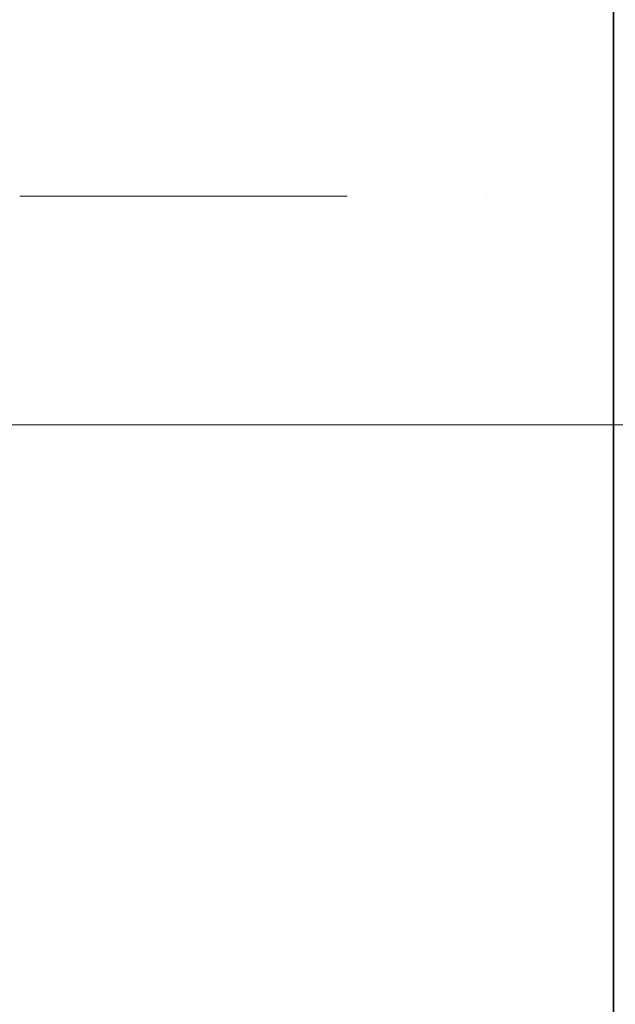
# Model space of a CAD drawing. Header units: millimetres. Extents: x -34676 to 172266, y 39940 to 476087.
# Tile 82 of 256: x 19571 to 20170, y 288960 to 289950. Entities that reach past the tile are written whole.
import ezdxf

# ---------------------------------------------------------------- set-up
doc = ezdxf.new("R2010")
doc.units = ezdxf.units.MM
doc.header["$MEASUREMENT"] = 0
doc.linetypes.add('Kropki i Kreski', pattern=[6.702778, 3.527778, -1.763889, 0, -1.411111])
for name, color, linetype in [('#podkład', 252, 'Continuous'), ('- A - ocieplenie', 7, 'Continuous'), ('Konstrukcja - Siatka mod', 7, 'Continuous'), ('Konstrukcja - Stropy', 7, 'Continuous')]:
    doc.layers.add(name, color=color, linetype=linetype)

# ---------------------------------------------------------------- blocks, each defined once
blk = doc.blocks.new('UHYGFFFF')
at = {"layer": '- A - ocieplenie', "color": 252, "linetype": 'Continuous', "lineweight": 35, "ltscale": 100}
for p, q in [((19777.48, 397782.63), (19777.48, 396062.63)), ((19777.48, 396062.63), (19777.47, 388486.86))]:
    blk.add_line(p, q, dxfattribs=at)
at = {"layer": 'Konstrukcja - Siatka mod', "color": 252, "linetype": 'Kropki i Kreski', "lineweight": 13, "ltscale": 100}
blk.add_line((20180.02, 395912.63), (19180.02, 395912.63), dxfattribs=at)
at = {"layer": 'Konstrukcja - Stropy', "color": 252, "linetype": 'Continuous', "lineweight": 13, "ltscale": 100}
blk.add_line((19937.48, 395682.67), (13277.54, 395682.67), dxfattribs=at)
blk.add_line((19937.48, 395682.67), (13277.54, 395682.67), dxfattribs=at)

msp = doc.modelspace()

# ---------------------------------------------------------------- block references
at = {"layer": '#podkład'}
msp.add_blockref('UHYGFFFF', (390.91, -106139.89), dxfattribs=at)

doc.saveas('drawing.dxf')
